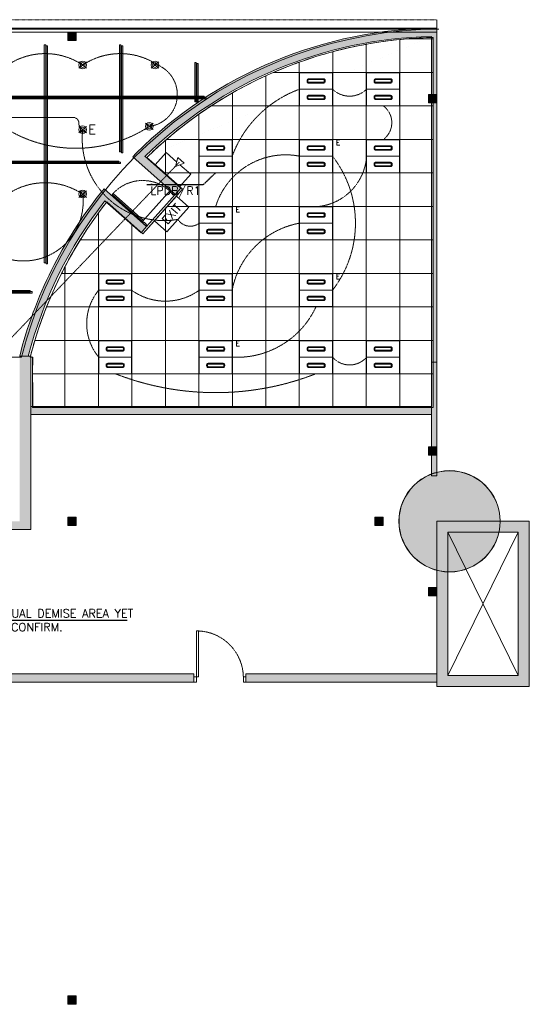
# Model space of a CAD drawing. Header units: millimetres. Extents: x -750 to 72845, y -24282 to 18874.
# Tile 50 of 154: x 13565 to 22845, y 381 to 18302. Entities that reach past the tile are written whole.
import ezdxf
from ezdxf.enums import TextEntityAlignment as Align

# ---------------------------------------------------------------- set-up
doc = ezdxf.new("R2010")
doc.units = ezdxf.units.MM
doc.header["$MEASUREMENT"] = 0
for name, pattern in [('DASHED', [19.05, 12.7, -6.35]), ('HIDDENX2', [0.75, 0.5, -0.25]), ('IRISH HOUSE_FF46_HYD AIRPORT_HVAC DUCTING LAYOUT 3$0$( Dashed )', [0.75, 0.5, -0.25]), ('IRISH HOUSE_FF46_HYD AIRPORT_HVAC DUCTING LAYOUT 3$0$DASHED', [19.05, 12.7, -6.35]), ('IRISH HOUSE_FF46_HYD AIRPORT_HVAC DUCTING LAYOUT 3$0$HIDDEN', [0.375, 0.25, -0.125])]:
    doc.linetypes.add(name, pattern=pattern)
doc.layers.get('0').update_dxf_attribs({"lineweight": 5})
for name, color, linetype in [('ACMV-MEPF_General Text', 7, 'Continuous'), ('IRISH HOUSE_FF46_HYD AIRPORT_HVAC DUCTING LAYOUT 3$0$00 Grey Dimension', 8, 'Continuous'), ('IRISH HOUSE_FF46_HYD AIRPORT_HVAC DUCTING LAYOUT 3$0$Flooring', 8, 'Continuous'), ('IRISH HOUSE_FF46_HYD AIRPORT_HVAC DUCTING LAYOUT 3$0$RCP LAYOUT', 8, 'Continuous')]:
    doc.layers.add(name, color=color, linetype=linetype)
for name, color, linetype, lineweight in [('E Celing Lighting', 5, 'DASHED', 5), ('IRISH HOUSE_FF46_HYD AIRPORT_HVAC DUCTING LAYOUT 3$0$00 Structural', 2, 'Continuous', 25), ('IRISH HOUSE_FF46_HYD AIRPORT_HVAC DUCTING LAYOUT 3$0$01 Doors', 14, 'Continuous', 25), ('IRISH HOUSE_FF46_HYD AIRPORT_HVAC DUCTING LAYOUT 3$0$02 Furniture', 14, 'Continuous', 25), ('IRISH HOUSE_FF46_HYD AIRPORT_HVAC DUCTING LAYOUT 3$0$03 Partition', 152, 'Continuous', 25), ('IRISH HOUSE_FF46_HYD AIRPORT_HVAC DUCTING LAYOUT 3$0$A-DOOR', 1, 'Continuous', 13), ('IRISH HOUSE_FF46_HYD AIRPORT_HVAC DUCTING LAYOUT 3$0$Ceiling', 14, 'Continuous', 9), ('IRISH HOUSE_FF46_HYD AIRPORT_HVAC DUCTING LAYOUT 3$0$Furniture', 14, 'Continuous', 9), ('IRISH HOUSE_FF46_HYD AIRPORT_HVAC DUCTING LAYOUT 3$0$Grey', 8, 'Continuous', 9), ('IRISH HOUSE_FF46_HYD AIRPORT_HVAC DUCTING LAYOUT 3$0$LEVEL-F-OVERALL LAYOUT$0$A-FLOR-HRAL', 251, 'Continuous', 13), ('IRISH HOUSE_FF46_HYD AIRPORT_HVAC DUCTING LAYOUT 3$0$WALL', 7, 'Continuous', 40), ('M-MEP-ELLG-CABLE', 146, 'HIDDENX2', 20), ('M-MEP-ELLG-LIGHT', 5, 'Continuous', 20), ('M-MEP-ELPR-EQUIP', 6, 'Continuous', 20), ('M-MEP-ELSL-DEVICES', 5, 'Continuous', 20), ('M-MEP-GEN', 7, 'Continuous', 5), ('MEP_Lighting (Walls)', 160, 'Continuous', 15)]:
    doc.layers.add(name, color=color, linetype=linetype, lineweight=lineweight)
doc.styles.add('Oswald Light', font='txt')
doc.styles.add('Romans', font='romans.shx', dxfattribs={"width": 0.8})
doc.styles.get("Standard").update_dxf_attribs({"font": 'romans.shx'})
doc.dimstyles.new('100_Romans_Dot', dxfattribs={"dimtxt": 100, "dimasz": 100, "dimexe": 50, "dimexo": 50, "dimgap": 50, "dimtad": 1, "dimdec": 0, "dimzin": 0, "dimdsep": 46, "dimtxsty": 'Romans', "dimblk": 'DOT', "dimcen": 0.09, "dimclrd": 256, "dimclre": 256, "dimadec": 0, "dimazin": 0, "dimtfac": 1, "dimtdec": 0, "dimtofl": 0, "dimtmove": 0, "dimatfit": 3, "dimldrblk": 'DOT', "dimfxl": 0, "dimtolj": 1, "dimtzin": 0, "dimarcsym": 0})
doc.dimstyles.new('MDS-50', dxfattribs={"dimtxt": 100, "dimasz": 100, "dimexe": 50, "dimexo": 50, "dimgap": 25, "dimtad": 1, "dimdec": 0, "dimtxsty": 'Oswald Light', "dimcen": 0, "dimdle": 1.5875, "dimazin": 0, "dimtfac": 1, "dimtdec": 0, "dimtix": 1, "dimtmove": 0, "dimatfit": 0, "dimfxl": 0, "dimfrac": 2, "dimtolj": 1, "dimarcsym": 0})

# ---------------------------------------------------------------- blocks, each defined once
blk = doc.blocks.new('IRISH HOUSE_FF46_HYD AIRPORT_HVAC DUCTING LAYOUT 3$0$IRISH HOUSE-RCP LAYOUT')
at = {"lineweight": 0, "ltscale": 0.25}
h = blk.add_hatch(color=8, dxfattribs=at)
h.dxf.hatch_style = 1
edge = h.paths.add_edge_path()
edge.add_line((14811, 5878), (14697, 5980))
edge.add_arc((20815, 1083), 7837, 141.33, 165.7935)
edge.add_line((13218, 3006), (13375, 3006))
edge.add_arc((20787, 1096), 7654, 141.3289, 165.5452, ccw=False)
edge = h.paths.add_edge_path()
edge.add_line((15341, 6701), (15456, 6599))
edge.add_arc((20875, 1116), 7710, 91.1928, 134.6652, ccw=False)
edge.add_line((20715, 8824), (20715, 8976))
edge.add_arc((20868, 1131), 7847, 91.1209, 134.777)
h = blk.add_hatch(color=8, dxfattribs=at)
h.dxf.hatch_style = 1
h.paths.add_polyline_path([(20715, 2977), (20715, 2897), (20817, 2897), (20817, 8978), (20715, 8978), (20715, 3050)])
h = blk.add_hatch(color=8, dxfattribs=at)
h.dxf.hatch_style = 1
h.paths.add_polyline_path([(15381, 6746), (15277, 6635), (16049, 5951), (16150, 6065)])
edge = h.paths.add_edge_path()
edge.add_line((14697, 5980), (14754, 6052))
edge.add_line((14754, 6052), (15530, 5365))
edge.add_line((15530, 5365), (15469, 5296))
edge.add_line((15469, 5296), (14697, 5980))
h = blk.add_hatch(color=8, dxfattribs=at)
h.dxf.hatch_style = 1
h.paths.add_polyline_path([(14754, 6052), (14659, 5933), (15429, 5251), (15530, 5365)])
h = blk.add_hatch(color=8, dxfattribs=at)
h.dxf.hatch_style = 1
h.paths.add_polyline_path([(15443, 5442), (15456, 5457), (15477, 5439), (15483, 5445), (15528, 5405), (15522, 5399), (15543, 5380), (15530, 5365)])
h.paths.add_polyline_path([(15962, 6028), (15948, 6013), (15969, 5994), (15963, 5988), (16009, 5947), (16014, 5954), (16035, 5935), (16049, 5951)])
h.paths.add_polyline_path([(14903, 5947), (15456, 5457), (15473, 5477), (14921, 5967)])
h = blk.add_hatch(color=8, dxfattribs=at)
h.dxf.hatch_style = 1
h.paths.add_polyline_path([(13218, 0), (13217, 3006), (13421, 3006), (13421, -152), (12659, -152), (12659, 0)])
h = blk.add_hatch(color=8, dxfattribs=at)
h.dxf.hatch_style = 1
h.paths.add_polyline_path([(20715, 2897), (20817, 2897), (20817, 830), (20715, 830)])
h = blk.add_hatch(color=8, dxfattribs=at)
h.dxf.hatch_style = 1
h.paths.add_polyline_path([(13421, 2091), (13421, 1941), (20715, 1941), (20715, 2091)])
h = blk.add_hatch(color=8, dxfattribs=at)
h.dxf.hatch_style = 1
h.paths.add_polyline_path([(21046, 920, 1), (21046, -920, 1)])
h = blk.add_hatch(color=8, dxfattribs=at)
h.dxf.hatch_style = 1
h.paths.add_polyline_path([(20125, 0, 1), (21966, 0, 1)])
h = blk.add_hatch(color=8, dxfattribs=at)
h.dxf.hatch_style = 1
h.paths.add_polyline_path([(21046, 920, 1), (21046, -920, 1)])
h = blk.add_hatch(color=8, dxfattribs=at)
h.dxf.hatch_style = 1
h.paths.add_polyline_path([(20817, 0), (20817, -3006), (22498, -3006), (22498, 0)])
h.paths.add_polyline_path([(21017, -200), (21017, -2806), (22298, -2806), (22298, -200)], flags=16)
h = blk.add_hatch(color=8, dxfattribs=at)
h.dxf.hatch_style = 1
h.paths.add_polyline_path([(20817, 0), (20817, -3006), (22498, -3006), (22498, 0)])
h.paths.add_polyline_path([(21017, -200), (21017, -2806), (22298, -2806), (22298, -200)], flags=16)
h = blk.add_hatch(color=8, dxfattribs=at)
h.dxf.hatch_style = 1
h.paths.add_polyline_path([(20817, 0), (20817, -3006), (22498, -3006), (22498, 0)])
h.paths.add_polyline_path([(21017, -200), (21017, -2806), (22298, -2806), (22298, -200)], flags=16)
h = blk.add_hatch(color=8, dxfattribs=at)
h.dxf.hatch_style = 1
h.paths.add_polyline_path([(11593, -2776), (11593, -2926), (16388, -2926), (16388, -2776)])
h = blk.add_hatch(color=8, dxfattribs=at)
h.dxf.hatch_style = 1
h.paths.add_polyline_path([(20817, -2926), (20817, -2776), (17338, -2776), (17338, -2926)])
at = {"layer": 'IRISH HOUSE_FF46_HYD AIRPORT_HVAC DUCTING LAYOUT 3$0$00 Grey Dimension', "lineweight": 0, "ltscale": 0.25}
h = blk.add_hatch(color=8, dxfattribs=at)
h.dxf.hatch_style = 1
h.paths.add_polyline_path([(20822, 8976), (20817, 8976), (20817, 8707), (20822, 8707)])
at = {"layer": 'IRISH HOUSE_FF46_HYD AIRPORT_HVAC DUCTING LAYOUT 3$0$00 Structural', "lineweight": 0, "ltscale": 0.25}
h = blk.add_hatch(color=8, dxfattribs=at)
h.dxf.hatch_style = 1
h.paths.add_polyline_path([(14248, 8902), (14248, 8749), (14096, 8749), (14096, 8902)])
h = blk.add_hatch(color=8, dxfattribs=at)
h.dxf.hatch_style = 1
h.paths.add_polyline_path([(20817, 7766), (20817, 7614), (20664, 7614), (20664, 7766)])
h = blk.add_hatch(color=8, dxfattribs=at)
h.dxf.hatch_style = 1
h.paths.add_polyline_path([(20817, 1358), (20817, 1205), (20664, 1205), (20664, 1358)])
h = blk.add_hatch(color=8, dxfattribs=at)
h.dxf.hatch_style = 1
h.paths.add_polyline_path([(14248, 76), (14248, -76), (14096, -76), (14096, 76)])
h = blk.add_hatch(color=8, dxfattribs=at)
h.dxf.hatch_style = 1
h.paths.add_polyline_path([(19685, -76), (19837, -76), (19837, 76), (19685, 76)])
h = blk.add_hatch(color=8, dxfattribs=at)
h.dxf.hatch_style = 1
h.paths.add_polyline_path([(20817, -1358), (20817, -1205), (20664, -1205), (20664, -1358)])
h = blk.add_hatch(color=8, dxfattribs=at)
h.dxf.hatch_style = 1
h.paths.add_polyline_path([(14248, -8638), (14248, -8791), (14096, -8791), (14096, -8638)])
at = {"layer": 'IRISH HOUSE_FF46_HYD AIRPORT_HVAC DUCTING LAYOUT 3$0$Ceiling', "lineweight": 0, "ltscale": 0.25}
h = blk.add_hatch(color=8, dxfattribs=at)
h.dxf.hatch_style = 1
h.paths.add_polyline_path([(13666, 8673), (13692, 8673), (13692, 4707), (13666, 4707)])
h = blk.add_hatch(color=8, dxfattribs=at)
h.dxf.hatch_style = 1
h.paths.add_polyline_path([(13700, 8655), (13725, 8655), (13725, 4688), (13700, 4688)])
h = blk.add_hatch(color=8, dxfattribs=at)
h.dxf.hatch_style = 1
h.paths.add_polyline_path([(15037, 8673), (15062, 8673), (15062, 6726), (15037, 6726)])
h = blk.add_hatch(color=8, dxfattribs=at)
h.dxf.hatch_style = 1
h.paths.add_polyline_path([(15071, 8655), (15096, 8655), (15096, 6708), (15071, 6708)])
h = blk.add_hatch(color=8, dxfattribs=at)
h.dxf.hatch_style = 1
h.paths.add_polyline_path([(16407, 8350), (16433, 8350), (16433, 7735), (16407, 7735)])
h = blk.add_hatch(color=8, dxfattribs=at)
h.dxf.hatch_style = 1
h.paths.add_polyline_path([(16441, 8332), (16467, 8332), (16467, 7717), (16441, 7717)])
h = blk.add_hatch(color=8, dxfattribs=at)
h.dxf.hatch_style = 1
h.paths.add_polyline_path([(16578, 7735), (16578, 7710), (7614, 7710), (7614, 7735)])
h = blk.add_hatch(color=8, dxfattribs=at)
h.dxf.hatch_style = 1
h.paths.add_polyline_path([(16612, 7717), (16612, 7692), (7648, 7692), (7648, 7717)])
h = blk.add_hatch(color=8, dxfattribs=at)
h.dxf.hatch_style = 1
h.paths.add_polyline_path([(16407, 7635), (16433, 7635), (16433, 7710), (16407, 7710)])
h = blk.add_hatch(color=8, dxfattribs=at)
h.dxf.hatch_style = 1
h.paths.add_polyline_path([(16441, 7617), (16467, 7617), (16467, 7692), (16441, 7692)])
h = blk.add_hatch(color=8, dxfattribs=at)
h.dxf.hatch_style = 1
h.paths.add_polyline_path([(15021, 6556), (15021, 6531), (9023, 6531), (9023, 6556)])
h = blk.add_hatch(color=8, dxfattribs=at)
h.dxf.hatch_style = 1
h.paths.add_polyline_path([(15055, 6538), (15055, 6513), (9057, 6513), (9057, 6538)])
h = blk.add_hatch(color=8, dxfattribs=at)
h.dxf.hatch_style = 1
h.paths.add_polyline_path([(13410, 4198), (13410, 4173), (7566, 4173), (7566, 4198)])
h = blk.add_hatch(color=8, dxfattribs=at)
h.dxf.hatch_style = 1
h.paths.add_polyline_path([(13444, 4180), (13444, 4155), (7600, 4155), (7600, 4180)])
at = {"color": 8, "lineweight": 0, "ltscale": 0.25}
for p, q in [((22298, -200), (21017, -2806)), ((21017, -200), (22298, -2806)), ((22298, -200), (21017, -2806)), ((21017, -200), (22298, -2806)), ((22298, -200), (21017, -2806)), ((21017, -200), (22298, -2806))]:
    blk.add_line(p, q, dxfattribs=at)
blk.add_arc((20909, 1098), 7710, 123.0511, 124.9553, dxfattribs=at)
at = {"layer": 'IRISH HOUSE_FF46_HYD AIRPORT_HVAC DUCTING LAYOUT 3$0$00 Structural', "color": 8, "lineweight": 0, "ltscale": 0.25}
for p, q in [((20817, 8978), (20715, 8978)), ((20715, 8978), (20715, 8976)), ((20817, 2897), (20817, 8978)), ((14248, 8902), (14096, 8902)), ((14096, 8902), (14096, 8749)), ((14248, 8749), (14248, 8902)), ((20715, 8824), (20715, 2897)), ((14096, 8749), (14248, 8749)), ((20817, 7766), (20664, 7766)), ((20664, 7766), (20664, 7614)), ((20817, 7614), (20817, 7766)), ((20664, 7614), (20817, 7614)), ((15341, 6701), (15277, 6635)), ((15277, 6635), (16049, 5951)), ((16150, 6065), (15496, 6644)), ((14697, 5980), (14754, 6052)), ((14754, 6052), (15530, 5365)), ((16049, 5951), (16150, 6065)), ((15429, 5251), (14771, 5833)), ((15530, 5365), (15429, 5251)), ((13217, 3006), (13421, 3006)), ((13218, 3006), (13420, 3006)), ((13421, 3006), (13421, -152)), ((20715, 2897), (20817, 2897)), ((20715, 830), (20715, 2897)), ((20817, 2897), (20817, 830)), ((13421, 2091), (20715, 2091)), ((13421, 1941), (13421, 2091)), ((20715, 2091), (20715, 1941)), ((20715, 1941), (13421, 1941)), ((20817, 1358), (20664, 1358)), ((20664, 1358), (20664, 1205)), ((20817, 1205), (20817, 1358)), ((20664, 1205), (20817, 1205)), ((20817, 830), (20715, 830)), ((14248, 76), (14096, 76)), ((14096, 76), (14096, -76)), ((14248, -76), (14248, 76)), ((19685, -76), (19685, 76)), ((19685, 76), (19837, 76)), ((19837, 76), (19837, -76)), ((20817, -3006), (20817, 0)), ((20817, 0), (22498, 0)), ((20817, -3006), (20817, 0)), ((20817, 0), (22498, 0)), ((20817, -3006), (20817, 0)), ((20817, 0), (22498, 0)), ((22498, 0), (22498, -3006)), ((22498, 0), (22498, -3006)), ((22498, 0), (22498, -3006)), ((13421, -152), (12659, -152)), ((14096, -76), (14248, -76)), ((19837, -76), (19685, -76)), ((21017, -2806), (21017, -200)), ((21017, -200), (22298, -200)), ((21017, -2806), (21017, -200)), ((21017, -200), (22298, -200)), ((21017, -2806), (21017, -200)), ((21017, -200), (22298, -200)), ((22298, -200), (22298, -2806)), ((22298, -200), (22298, -2806)), ((22298, -200), (22298, -2806)), ((20664, -1358), (20664, -1205)), ((20664, -1205), (20817, -1205)), ((20817, -1205), (20817, -1358)), ((20817, -1358), (20664, -1358)), ((20817, -2926), (20817, -2774)), ((22298, -2806), (21017, -2806)), ((22298, -2806), (21017, -2806)), ((22298, -2806), (21017, -2806)), ((11440, -2926), (16388, -2926)), ((17338, -2926), (20817, -2926)), ((22498, -3006), (20817, -3006)), ((22498, -3006), (20817, -3006)), ((22498, -3006), (20817, -3006)), ((14248, -8638), (14096, -8638)), ((14096, -8638), (14096, -8791)), ((14248, -8791), (14248, -8638)), ((14096, -8791), (14248, -8791))]:
    blk.add_line(p, q, dxfattribs=at)
blk.add_circle((21046, 0), 920, dxfattribs=at)
blk.add_circle((21046, 0), 920, dxfattribs=at)
blk.add_circle((21046, 0), 920, dxfattribs=at)
for centre, radius, start, end in [((20870, 1128), 7850, 90.3868, 134.7725), ((20875, 1116), 7710, 91.1928, 134.2168), ((20890, 1065), 7761, 90.5251, 90.5389), ((20815, 1083), 7837, 141.33, 165.7935), ((20860, 1068), 7732, 141.9568, 165.4837)]:
    blk.add_arc(centre, radius, start, end, dxfattribs=at)
at = {"layer": 'IRISH HOUSE_FF46_HYD AIRPORT_HVAC DUCTING LAYOUT 3$0$01 Doors', "color": 8, "lineweight": 0}
for p, q in [((14921, 5967), (14903, 5947)), ((14903, 5947), (15456, 5457)), ((15473, 5477), (14921, 5967)), ((15962, 6028), (15443, 5442)), ((15530, 5365), (16049, 5951)), ((15962, 6028), (15948, 6013)), ((15948, 6013), (15969, 5994)), ((16049, 5951), (15962, 6028)), ((16049, 5951), (15962, 6028)), ((15969, 5994), (15963, 5988)), ((15963, 5988), (16009, 5947)), ((16009, 5947), (16014, 5954)), ((16014, 5954), (16035, 5935)), ((16035, 5935), (16049, 5951)), ((15443, 5442), (15456, 5457)), ((15443, 5442), (15530, 5365)), ((15530, 5365), (15443, 5442)), ((15456, 5457), (15473, 5477)), ((15456, 5457), (15477, 5439)), ((15477, 5439), (15483, 5445)), ((15483, 5445), (15528, 5405)), ((15528, 5405), (15522, 5399)), ((15522, 5399), (15543, 5380)), ((15543, 5380), (15530, 5365))]:
    blk.add_line(p, q, dxfattribs=at)
at = {"layer": 'IRISH HOUSE_FF46_HYD AIRPORT_HVAC DUCTING LAYOUT 3$0$01 Doors', "color": 8, "linetype": 'IRISH HOUSE_FF46_HYD AIRPORT_HVAC DUCTING LAYOUT 3$0$DASHED', "lineweight": 0, "ltscale": 0.1}
blk.add_arc((15457, 5475), 728, 47.6095, 137.5202, dxfattribs=at)
at = {"layer": 'IRISH HOUSE_FF46_HYD AIRPORT_HVAC DUCTING LAYOUT 3$0$02 Furniture', "color": 8, "lineweight": 0}
blk.add_circle((21046, 0), 922, dxfattribs=at)
at = {"layer": 'IRISH HOUSE_FF46_HYD AIRPORT_HVAC DUCTING LAYOUT 3$0$03 Partition', "color": 8, "lineweight": 0, "ltscale": 0.25}
for p, q in [((6589, 8978), (20817, 8978)), ((8197, 8978), (20817, 8978)), ((20817, 8978), (20817, 8902)), ((20817, 8902), (6589, 8902))]:
    blk.add_line(p, q, dxfattribs=at)
at = {"layer": 'IRISH HOUSE_FF46_HYD AIRPORT_HVAC DUCTING LAYOUT 3$0$A-DOOR', "color": 8, "lineweight": 0}
for p, q in [((16435, -1996), (16435, -2926)), ((16472, -1996), (16435, -1996)), ((16472, -2833), (16472, -1996)), ((16388, -2926), (16388, -2833)), ((16388, -2833), (16472, -2833)), ((17291, -2833), (17338, -2833)), ((17291, -2926), (17291, -2833)), ((17338, -2833), (17338, -2926)), ((16435, -2926), (16388, -2926)), ((17338, -2926), (17291, -2926))]:
    blk.add_line(p, q, dxfattribs=at)
at = {"layer": 'IRISH HOUSE_FF46_HYD AIRPORT_HVAC DUCTING LAYOUT 3$0$A-DOOR', "color": 8, "linetype": 'IRISH HOUSE_FF46_HYD AIRPORT_HVAC DUCTING LAYOUT 3$0$HIDDEN', "lineweight": 0, "ltscale": 5}
blk.add_arc((16437, -2849), 854, 1.078, 87.6821, dxfattribs=at)
at = {"layer": 'IRISH HOUSE_FF46_HYD AIRPORT_HVAC DUCTING LAYOUT 3$0$Ceiling', "color": 8, "lineweight": 0, "ltscale": 0.25}
for p, q in [((20749, 8806), (20749, 8779)), ((20749, 2073), (20749, 8806)), ((13666, 8673), (13692, 8673)), ((13666, 4707), (13666, 8673)), ((13692, 8673), (13692, 4707)), ((13700, 8655), (13725, 8655)), ((13700, 4688), (13700, 8655)), ((13725, 8655), (13725, 4688)), ((15037, 8673), (15062, 8673)), ((15037, 6726), (15037, 8673)), ((15062, 8673), (15062, 6726)), ((15071, 8655), (15096, 8655)), ((15071, 6708), (15071, 8655)), ((15096, 8655), (15096, 6708)), ((19530, 8683), (19530, 8169)), ((19530, 8169), (19530, 8683)), ((20139, 8769), (20139, 8169)), ((20139, 8169), (20139, 8769)), ((20249, 8779), (20749, 8779)), ((20749, 8779), (20249, 8779)), ((20749, 8779), (20749, 8169)), ((18920, 8169), (18919, 8546)), ((18920, 8546), (18920, 8169)), ((16407, 8350), (16433, 8350)), ((16407, 7735), (16407, 8350)), ((16433, 8350), (16433, 7735)), ((16441, 8332), (16467, 8332)), ((16441, 7717), (16441, 8332)), ((16467, 8332), (16467, 7717)), ((18310, 8356), (18310, 8169)), ((18310, 8169), (18310, 8356)), ((17701, 8108), (17701, 7560)), ((17701, 7560), (17701, 8108)), ((17839, 8169), (18310, 8170)), ((18310, 8169), (17839, 8169)), ((18310, 8170), (18310, 7560)), ((18920, 8169), (18310, 8169)), ((18310, 8169), (18920, 8169)), ((18310, 7560), (18310, 8169)), ((19530, 8169), (18920, 8169)), ((18920, 8169), (19530, 8169)), ((18920, 7560), (18920, 8169)), ((18920, 8169), (18920, 7560)), ((20139, 8169), (19530, 8169)), ((19530, 8169), (20139, 8169)), ((19530, 7560), (19530, 8169)), ((19530, 8169), (19530, 7560)), ((20749, 8169), (20139, 8169)), ((20139, 8169), (20749, 8169)), ((20139, 7560), (20139, 8169)), ((20139, 8169), (20139, 7560)), ((20749, 8169), (20749, 7560)), ((7614, 7735), (16578, 7735)), ((16578, 7710), (7614, 7710)), ((7648, 7717), (16612, 7717)), ((16433, 7735), (16407, 7735)), ((16433, 7710), (16407, 7710)), ((16407, 7710), (16407, 7635)), ((16433, 7635), (16433, 7710)), ((16467, 7717), (16441, 7717)), ((16578, 7735), (16578, 7710)), ((16612, 7717), (16612, 7692)), ((17091, 7795), (17091, 7560)), ((17091, 7560), (17091, 7795)), ((16612, 7692), (7648, 7692)), ((16407, 7635), (16433, 7635)), ((16467, 7692), (16441, 7692)), ((16441, 7692), (16441, 7617)), ((16441, 7617), (16467, 7617)), ((16467, 7617), (16467, 7692)), ((16703, 7559), (17091, 7560)), ((17091, 7560), (16705, 7560)), ((17091, 7560), (17091, 6950)), ((17701, 7560), (17091, 7560)), ((17091, 7560), (17701, 7560)), ((17091, 6950), (17091, 7560)), ((18310, 7560), (17701, 7560)), ((17701, 7560), (18310, 7560)), ((17701, 6950), (17701, 7560)), ((17701, 7560), (17701, 6950)), ((18310, 7560), (18920, 7560)), ((18310, 6950), (18310, 7560)), ((18920, 7560), (18310, 7560)), ((18310, 7560), (18310, 6950)), ((18920, 7560), (19530, 7560)), ((18920, 6950), (18920, 7560)), ((19530, 7560), (18920, 7560)), ((18920, 7560), (18920, 6950)), ((19530, 7560), (20139, 7560)), ((19530, 6950), (19530, 7560)), ((20139, 7560), (19530, 7560)), ((19530, 7560), (19530, 6950)), ((20139, 7560), (20749, 7560)), ((20139, 6950), (20139, 7560)), ((20749, 7560), (20139, 7560)), ((20139, 7560), (20139, 6950)), ((20749, 7560), (20749, 6950)), ((16482, 7409), (16482, 6950)), ((16482, 6950), (16482, 7409)), ((15872, 6934), (15872, 6341)), ((15872, 6341), (15872, 6934)), ((16482, 6950), (15891, 6950)), ((15891, 6950), (16482, 6950)), ((16482, 6950), (16482, 6341)), ((17091, 6950), (16482, 6950)), ((16482, 6950), (17091, 6950)), ((16482, 6341), (16482, 6950)), ((17091, 6950), (17701, 6950)), ((17091, 6341), (17091, 6950)), ((17701, 6950), (17091, 6950)), ((17091, 6950), (17091, 6341)), ((17701, 6950), (18310, 6950)), ((17701, 6341), (17701, 6950)), ((18310, 6950), (17701, 6950)), ((17701, 6950), (17701, 6341)), ((18310, 6950), (18920, 6950)), ((18310, 6341), (18310, 6950)), ((18920, 6950), (18310, 6950)), ((18310, 6950), (18310, 6341)), ((18920, 6950), (19530, 6950)), ((18920, 6341), (18920, 6950)), ((19530, 6950), (18920, 6950)), ((18920, 6950), (18920, 6341)), ((19530, 6950), (20139, 6950)), ((19530, 6341), (19530, 6950)), ((20139, 6950), (19530, 6950)), ((19530, 6950), (19530, 6341)), ((20139, 6950), (20749, 6950)), ((20139, 6341), (20139, 6950)), ((20749, 6950), (20139, 6950)), ((20139, 6950), (20139, 6341)), ((20749, 6950), (20749, 6341)), ((15062, 6726), (15037, 6726)), ((15096, 6708), (15071, 6708)), ((9023, 6556), (15021, 6556)), ((15021, 6531), (9023, 6531)), ((9057, 6538), (15055, 6538)), ((15055, 6513), (9057, 6513)), ((15021, 6556), (15021, 6531)), ((15055, 6538), (15055, 6513)), ((15852, 6341), (15533, 6623)), ((15533, 6623), (16184, 6047)), ((15872, 6341), (15852, 6341)), ((15872, 6341), (15872, 6323)), ((16482, 6341), (15872, 6341)), ((16482, 6341), (15872, 6341)), ((15872, 6323), (16184, 6047)), ((16482, 5731), (16482, 6341)), ((16482, 6341), (17091, 6341)), ((16482, 5731), (16482, 6341)), ((17091, 6341), (16482, 6341)), ((17091, 6341), (17701, 6341)), ((17091, 5731), (17091, 6341)), ((17701, 6341), (17091, 6341)), ((17091, 6341), (17091, 5731)), ((17701, 6341), (18310, 6341)), ((17701, 5731), (17701, 6341)), ((18310, 6341), (17701, 6341)), ((17701, 6341), (17701, 5731)), ((18310, 6341), (18920, 6341)), ((18310, 5731), (18310, 6341)), ((18920, 6341), (18310, 6341)), ((18310, 6341), (18310, 5731)), ((18920, 6341), (19530, 6341)), ((18920, 5731), (18920, 6341)), ((19530, 6341), (18920, 6341)), ((18920, 6341), (18920, 5731)), ((19530, 6341), (20139, 6341)), ((19530, 5731), (19530, 6341)), ((20139, 6341), (19530, 6341)), ((19530, 6341), (19530, 5731)), ((20139, 6341), (20749, 6341)), ((20139, 5731), (20139, 6341)), ((20749, 6341), (20139, 6341)), ((20139, 6341), (20139, 5731)), ((20749, 6341), (20749, 5731)), ((16184, 6047), (15463, 5232)), ((16184, 6047), (15904, 5731)), ((14805, 5815), (15262, 5410)), ((15463, 5232), (14805, 5815)), ((14653, 5614), (14653, 5121)), ((14653, 5121), (14653, 5614)), ((15463, 5232), (15872, 5695)), ((15872, 5695), (15904, 5731)), ((15872, 5695), (15872, 5121)), ((15872, 5121), (15872, 5695)), ((15904, 5731), (16482, 5731)), ((15904, 5731), (16482, 5731)), ((16482, 5731), (16482, 5121)), ((16482, 5731), (17091, 5731)), ((16482, 5121), (16482, 5731)), ((17091, 5731), (16482, 5731)), ((17091, 5731), (17701, 5731)), ((17091, 5121), (17091, 5731)), ((17701, 5731), (17091, 5731)), ((17091, 5731), (17091, 5121)), ((17701, 5731), (18310, 5731)), ((17701, 5121), (17701, 5731)), ((18310, 5731), (17701, 5731)), ((17701, 5731), (17701, 5121)), ((18310, 5731), (18920, 5731)), ((18310, 5121), (18310, 5731)), ((18920, 5731), (18310, 5731)), ((18310, 5731), (18310, 5121)), ((18920, 5731), (19530, 5731)), ((18920, 5121), (18920, 5731)), ((19530, 5731), (18920, 5731)), ((18920, 5731), (18920, 5121)), ((19530, 5731), (20139, 5731)), ((19530, 5121), (19530, 5731)), ((20139, 5731), (19530, 5731)), ((19530, 5731), (19530, 5121)), ((20139, 5731), (20749, 5731)), ((20139, 5121), (20139, 5731)), ((20749, 5731), (20139, 5731)), ((20139, 5731), (20139, 5121)), ((20749, 5731), (20749, 5121)), ((15262, 5410), (15262, 5121)), ((15262, 5410), (15463, 5232)), ((15262, 5121), (15262, 5410)), ((14321, 5121), (14653, 5121)), ((14653, 5121), (14321, 5121)), ((14653, 5121), (14653, 4512)), ((15262, 5121), (14653, 5121)), ((14653, 5121), (15262, 5121)), ((14653, 4512), (14653, 5121)), ((15872, 5121), (15262, 5121)), ((15262, 5121), (15872, 5121)), ((15262, 4512), (15262, 5121)), ((15262, 5121), (15262, 4512)), ((16482, 5121), (15872, 5121)), ((15872, 5121), (16482, 5121)), ((15872, 4512), (15872, 5121)), ((15872, 5121), (15872, 4512)), ((16482, 5121), (17091, 5121)), ((16482, 4512), (16482, 5121)), ((16482, 5121), (16482, 4512)), ((17091, 5121), (16482, 5121)), ((17091, 5121), (17701, 5121)), ((17091, 4512), (17091, 5121)), ((17701, 5121), (17091, 5121)), ((17091, 5121), (17091, 4512)), ((17701, 5121), (18310, 5121)), ((17701, 4512), (17701, 5121)), ((18310, 5121), (17701, 5121)), ((17701, 5121), (17701, 4512)), ((18310, 5121), (18920, 5121)), ((18310, 4512), (18310, 5121)), ((18920, 5121), (18310, 5121)), ((18310, 5121), (18310, 4512)), ((18920, 5121), (19530, 5121)), ((18920, 4512), (18920, 5121)), ((19530, 5121), (18920, 5121)), ((18920, 5121), (18920, 4512)), ((19530, 5121), (20139, 5121)), ((19530, 4512), (19530, 5121)), ((20139, 5121), (19530, 5121)), ((19530, 5121), (19530, 4512)), ((20139, 5121), (20749, 5121)), ((20139, 4512), (20139, 5121)), ((20749, 5121), (20139, 5121)), ((20139, 5121), (20139, 4512)), ((20749, 5121), (20749, 4512)), ((13692, 4707), (13666, 4707)), ((13725, 4688), (13700, 4688)), ((13981, 4512), (14043, 4512)), ((14044, 4511), (13981, 4512)), ((14043, 4512), (14043, 4634)), ((14043, 4512), (14043, 3902)), ((14653, 4512), (14043, 4512)), ((14043, 4512), (14653, 4512)), ((14043, 3902), (14043, 4512)), ((14044, 4636), (14044, 4511)), ((14653, 4512), (15262, 4512)), ((14653, 3902), (14653, 4512)), ((15262, 4512), (14653, 4512)), ((14653, 4512), (14653, 3902)), ((15262, 4512), (15872, 4512)), ((15262, 3902), (15262, 4512)), ((15872, 4512), (15262, 4512)), ((15262, 4512), (15262, 3902)), ((15872, 4512), (16482, 4512)), ((15872, 3902), (15872, 4512)), ((16482, 4512), (15872, 4512)), ((15872, 4512), (15872, 3902)), ((16482, 4512), (17091, 4512)), ((16482, 3902), (16482, 4512)), ((17091, 4512), (16482, 4512)), ((16482, 4512), (16482, 3902)), ((17091, 4512), (17701, 4512)), ((17091, 3902), (17091, 4512)), ((17701, 4512), (17091, 4512)), ((17091, 4512), (17091, 3902)), ((17701, 4512), (18310, 4512)), ((17701, 3902), (17701, 4512)), ((18310, 4512), (17701, 4512)), ((17701, 4512), (17701, 3902)), ((18310, 4512), (18920, 4512)), ((18310, 3902), (18310, 4512)), ((18920, 4512), (18310, 4512)), ((18310, 4512), (18310, 3902)), ((18920, 4512), (19530, 4512)), ((18920, 3902), (18920, 4512)), ((19530, 4512), (18920, 4512)), ((18920, 4512), (18920, 3902)), ((19530, 4512), (20139, 4512)), ((19530, 3902), (19530, 4512)), ((20139, 4512), (19530, 4512)), ((19530, 4512), (19530, 3902)), ((20139, 4512), (20749, 4512)), ((20139, 3902), (20139, 4512)), ((20749, 4512), (20139, 4512)), ((20139, 4512), (20139, 3902)), ((20749, 4512), (20749, 3902)), ((7566, 4198), (13410, 4198)), ((13410, 4173), (7566, 4173)), ((7600, 4180), (13444, 4180)), ((13444, 4155), (7600, 4155)), ((13410, 4198), (13410, 4173)), ((13444, 4180), (13444, 4155)), ((13708, 3902), (14043, 3902)), ((14043, 3902), (13708, 3902)), ((14043, 3902), (14043, 3293)), ((14043, 3902), (14653, 3902)), ((14043, 3293), (14043, 3902)), ((14653, 3902), (14043, 3902)), ((14653, 3902), (15262, 3902)), ((14653, 3293), (14653, 3902)), ((15262, 3902), (14653, 3902)), ((14653, 3902), (14653, 3293)), ((15262, 3902), (15872, 3902)), ((15262, 3293), (15262, 3902)), ((15872, 3902), (15262, 3902)), ((15262, 3902), (15262, 3293)), ((15872, 3902), (16482, 3902)), ((15872, 3293), (15872, 3902)), ((16482, 3902), (15872, 3902)), ((15872, 3902), (15872, 3293)), ((16482, 3902), (17091, 3902)), ((16482, 3293), (16482, 3902)), ((17091, 3902), (16482, 3902)), ((16482, 3902), (16482, 3293)), ((17091, 3902), (17701, 3902)), ((17091, 3293), (17091, 3902)), ((17701, 3902), (17091, 3902)), ((17091, 3902), (17091, 3293)), ((17701, 3902), (18310, 3902)), ((17701, 3293), (17701, 3902)), ((18310, 3902), (17701, 3902)), ((17701, 3902), (17701, 3293)), ((18310, 3902), (18920, 3902)), ((18310, 3293), (18310, 3902)), ((18920, 3902), (18310, 3902)), ((18310, 3902), (18310, 3293)), ((18920, 3902), (19530, 3902)), ((18920, 3293), (18920, 3902)), ((19530, 3902), (18920, 3902)), ((18920, 3902), (18920, 3293)), ((19530, 3902), (20139, 3902)), ((19530, 3293), (19530, 3902)), ((20139, 3902), (19530, 3902)), ((19530, 3902), (19530, 3293)), ((20139, 3902), (20749, 3902)), ((20139, 3293), (20139, 3902)), ((20749, 3902), (20139, 3902)), ((20139, 3902), (20139, 3293)), ((20749, 3902), (20749, 3293)), ((13495, 3293), (14043, 3293)), ((14043, 3293), (13495, 3293)), ((14043, 3293), (14043, 2683)), ((14043, 3293), (14653, 3293)), ((14043, 2683), (14043, 3293)), ((14653, 3293), (14043, 3293)), ((14653, 3293), (15262, 3293)), ((14653, 2683), (14653, 3293)), ((15262, 3293), (14653, 3293)), ((14653, 3293), (14653, 2683)), ((15262, 3293), (15872, 3293)), ((15262, 2683), (15262, 3293)), ((15872, 3293), (15262, 3293)), ((15262, 3293), (15262, 2683)), ((15872, 3293), (16482, 3293)), ((15872, 2683), (15872, 3293)), ((16482, 3293), (15872, 3293)), ((15872, 3293), (15872, 2683)), ((16482, 3293), (17091, 3293)), ((16482, 2683), (16482, 3293)), ((17091, 3293), (16482, 3293)), ((16482, 3293), (16482, 2683)), ((17091, 3293), (17701, 3293)), ((17091, 2683), (17091, 3293)), ((17701, 3293), (17091, 3293)), ((17091, 3293), (17091, 2683)), ((17701, 3293), (18310, 3293)), ((17701, 2683), (17701, 3293)), ((18310, 3293), (17701, 3293)), ((17701, 3293), (17701, 2683)), ((18310, 3293), (18920, 3293)), ((18310, 2683), (18310, 3293)), ((18920, 3293), (18310, 3293)), ((18310, 3293), (18310, 2683)), ((18920, 3293), (19530, 3293)), ((18920, 2683), (18920, 3293)), ((19530, 3293), (18920, 3293)), ((18920, 3293), (18920, 2683)), ((19530, 3293), (20139, 3293)), ((19530, 2683), (19530, 3293)), ((20139, 3293), (19530, 3293)), ((19530, 3293), (19530, 2683)), ((20139, 3293), (20749, 3293)), ((20139, 2683), (20139, 3293)), ((20749, 3293), (20139, 3293)), ((20139, 3293), (20139, 2683)), ((20749, 3293), (20749, 2683)), ((13455, 2988), (13409, 2988)), ((13409, 2988), (13454, 2988)), ((13454, 2683), (13455, 2988)), ((13454, 2988), (13455, 2073)), ((14043, 2683), (13454, 2683)), ((13454, 2683), (14043, 2683)), ((13454, 2073), (13454, 2683)), ((14043, 2683), (14043, 2073)), ((14043, 2683), (14653, 2683)), ((14043, 2073), (14043, 2683)), ((14653, 2683), (14043, 2683)), ((14653, 2683), (15262, 2683)), ((14653, 2073), (14653, 2683)), ((15262, 2683), (14653, 2683)), ((14653, 2683), (14653, 2073)), ((15262, 2683), (15872, 2683)), ((15262, 2073), (15262, 2683)), ((15872, 2683), (15262, 2683)), ((15262, 2683), (15262, 2073)), ((15872, 2683), (16482, 2683)), ((15872, 2073), (15872, 2683)), ((16482, 2683), (15872, 2683)), ((15872, 2683), (15872, 2073)), ((16482, 2683), (17091, 2683)), ((16482, 2073), (16482, 2683)), ((17091, 2683), (16482, 2683)), ((16482, 2683), (16482, 2073)), ((17091, 2683), (17701, 2683)), ((17091, 2073), (17091, 2683)), ((17701, 2683), (17091, 2683)), ((17091, 2683), (17091, 2073)), ((17701, 2683), (18310, 2683)), ((17701, 2073), (17701, 2683)), ((18310, 2683), (17701, 2683)), ((17701, 2683), (17701, 2073)), ((18310, 2683), (18920, 2683)), ((18310, 2073), (18310, 2683)), ((18920, 2683), (18310, 2683)), ((18310, 2683), (18310, 2073)), ((18920, 2683), (19530, 2683)), ((18920, 2073), (18920, 2683)), ((19530, 2683), (18920, 2683)), ((18920, 2683), (18920, 2073)), ((19530, 2683), (20139, 2683)), ((19530, 2073), (19530, 2683)), ((20139, 2683), (19530, 2683)), ((19530, 2683), (19530, 2073)), ((20139, 2683), (20749, 2683)), ((20139, 2073), (20139, 2683)), ((20749, 2683), (20139, 2683)), ((20139, 2683), (20139, 2073)), ((20749, 2683), (20749, 2073)), ((14043, 2073), (13454, 2073)), ((13455, 2073), (20749, 2073)), ((14653, 2073), (14043, 2073)), ((15262, 2073), (14653, 2073)), ((15872, 2073), (15262, 2073)), ((16482, 2073), (15872, 2073)), ((17091, 2073), (16482, 2073)), ((17701, 2073), (17091, 2073)), ((18310, 2073), (17701, 2073)), ((18920, 2073), (18310, 2073)), ((19530, 2073), (18920, 2073)), ((20139, 2073), (19530, 2073)), ((20749, 2073), (20139, 2073))]:
    blk.add_line(p, q, dxfattribs=at)
for centre, radius, start, end in [((20909, 1098), 7710, 91.1928, 134.2168), ((20909, 1098), 7710, 91.1928, 94.9135), ((20909, 1098), 7710, 100.309, 104.9652), ((20909, 1098), 7710, 95.7326, 100.309), ((20909, 1098), 7710, 94.9135, 95.7326), ((20909, 1098), 7710, 104.953, 109.7019), ((20909, 1098), 7710, 109.7001, 113.472), ((20909, 1098), 7710, 114.5928, 119.6854), ((20909, 1098), 7710, 113.472, 114.5928), ((20909, 1098), 7710, 119.6854, 123.0511), ((20909, 1098), 7710, 123.0661, 125.0511), ((20909, 1098), 7710, 125.0511, 130.6138), ((20909, 1098), 7710, 130.7967, 134.2168), ((20909, 1098), 7709, 130.6138, 130.7967), ((20894, 1050), 7732, 141.9568, 165.4837), ((20894, 1050), 7732, 141.9568, 143.8267), ((20894, 1050), 7732, 143.8267, 148.2287), ((20894, 1050), 7732, 148.2287, 152.3845), ((20894, 1050), 7732, 153.4046, 158.3556), ((20894, 1050), 7732, 152.3722, 153.4046), ((20894, 1050), 7732, 158.3556, 163.1418), ((20894, 1050), 7732, 163.1418, 165.4837)]:
    blk.add_arc(centre, radius, start, end, dxfattribs=at)
at = {"layer": 'IRISH HOUSE_FF46_HYD AIRPORT_HVAC DUCTING LAYOUT 3$0$Flooring', "color": 8, "lineweight": 0, "ltscale": 0.25}
for p, q in [((20851, 8960), (1389, 8960)), ((8231, 2988), (13251, 2989))]:
    blk.add_line(p, q, dxfattribs=at)
blk.add_arc((20924, 1045), 7915, 90.5294, 165.7838, dxfattribs=at)
at = {"layer": 'IRISH HOUSE_FF46_HYD AIRPORT_HVAC DUCTING LAYOUT 3$0$Furniture', "color": 8, "lineweight": 0, "ltscale": 0.25}
blk.add_line((20817, 8978), (1459, 8978), dxfattribs=at)
at = {"layer": 'IRISH HOUSE_FF46_HYD AIRPORT_HVAC DUCTING LAYOUT 3$0$Grey', "color": 8, "linetype": 'IRISH HOUSE_FF46_HYD AIRPORT_HVAC DUCTING LAYOUT 3$0$( Dashed )', "lineweight": 0, "ltscale": 0.2}
for p, q in [((20817, 9130), (1462, 9130)), ((20817, 8978), (20817, 9130))]:
    blk.add_line(p, q, dxfattribs=at)
at = {"layer": 'IRISH HOUSE_FF46_HYD AIRPORT_HVAC DUCTING LAYOUT 3$0$LEVEL-F-OVERALL LAYOUT$0$A-FLOR-HRAL', "color": 8, "lineweight": 0}
blk.add_circle((21047, 0), 921, dxfattribs=at)
at = {"layer": 'IRISH HOUSE_FF46_HYD AIRPORT_HVAC DUCTING LAYOUT 3$0$WALL', "color": 8, "lineweight": 0}
for p, q in [((16388, -2776), (11593, -2776)), ((16388, -2926), (16388, -2776)), ((17338, -2926), (17338, -2776)), ((17338, -2776), (20817, -2776)), ((20817, -2776), (20817, -2926)), ((11593, -2926), (16388, -2926)), ((20817, -2926), (17338, -2926))]:
    blk.add_line(p, q, dxfattribs=at)
blk = doc.blocks.new('IRISH HOUSE_FF46_HYD AIRPORT_HVAC DUCTING LAYOUT 3')
at = {"layer": 'IRISH HOUSE_FF46_HYD AIRPORT_HVAC DUCTING LAYOUT 3$0$RCP LAYOUT', "lineweight": 0}
blk.add_blockref('IRISH HOUSE_FF46_HYD AIRPORT_HVAC DUCTING LAYOUT 3$0$IRISH HOUSE-RCP LAYOUT', (0, 0), dxfattribs=at)
blk = doc.blocks.new('LIGHT-600X600MM')
at = {"color": 0}
blk.add_line((300, 0), (-300, 0), dxfattribs=at)
blk.add_lwpolyline([(-300, 300), (-300, -300), (300, -300), (300, 300)], close=True, dxfattribs=at)
for points in [[(-165, 160), (-165, 140, 0.414214), (-135, 110), (135, 110, 0.414214), (165, 140), (165, 160, 0.414214), (135, 190), (-135, 190, 0.414214)], [(-150, 160), (-150, 140, 0.414214), (-135, 125), (135, 125, 0.414214), (150, 140), (150, 160, 0.414214), (135, 175), (-135, 175, 0.414214)], [(-165, -160), (-165, -140, -0.414214), (-135, -110), (135, -110, -0.414214), (165, -140), (165, -160, -0.414214), (135, -190), (-135, -190, -0.414214)], [(-150, -160), (-150, -140, -0.414214), (-135, -125), (135, -125, -0.414214), (150, -140), (150, -160, -0.414214), (135, -175), (-135, -175, -0.414214)]]:
    blk.add_lwpolyline(points, format="xyb", close=True, dxfattribs=at)
blk.add_attdef('E', text='', height=100).set_placement((400, 250), align=Align.MIDDLE_CENTER)
blk = doc.blocks.new('kinsegryumj')
at = {"layer": 'MEP_Lighting (Walls)', "color": 1}
for p, q in [((1724668.3, -80218.77), (1724673.75, -80223.42)), ((1724673.75, -80218.77), (1724668.3, -80223.42))]:
    blk.add_line(p, q, dxfattribs=at)
for radius in [2.74, 1.71]:
    blk.add_circle((1724671.03, -80221.09), radius, dxfattribs=at)
blk = doc.blocks.new('LCSB')
at = {"color": 0}
blk.add_lwpolyline([(-50, 250), (50, 250), (0, 150), (0, 150)], close=True, dxfattribs=at)
blk.add_lwpolyline([(25, 200), (200, 200), (200, 0), (-200, 0), (-200, 200), (-25, 200)], dxfattribs=at)
blk = doc.blocks.new('EXIT LIGHT')
at = {"color": 0}
blk.add_lwpolyline([(-200, -200), (200, -200), (200, 0), (-200, 0)], close=True, dxfattribs=at)
blk.add_attdef('EXIT', text='', height=100, dxfattribs=at).set_placement((0, -100), align=Align.MIDDLE_CENTER)
blk = doc.blocks.new('EM LIGHT1')
at = {"layer": 'MEP_Lighting (Walls)', "color": 5}
for p, q in [((-69, 59), (69, -59)), ((69, 59), (-69, -59))]:
    blk.add_line(p, q, dxfattribs=at)
for radius in [69.5, 43.4]:
    blk.add_circle((0, 0), radius, dxfattribs=at)
at = {"color": 5, "insert": (102, 90), "char_height": 170, "width": 45.68, "attachment_point": 1}
blk.add_mtext('E', dxfattribs=at)
blk = doc.blocks.new('_Dot')
at = {"color": 0, "linetype": 'ByBlock', "lineweight": -2}
blk.add_line((-0.5, 0), (-1, 0), dxfattribs=at)
at = {"color": 0, "linetype": 'ByBlock', "const_width": 0.5}
blk.add_lwpolyline([(-0.25, 0, 1), (0.25, 0, 1)], format="xyb", close=True, dxfattribs=at)

msp = doc.modelspace()

# ---------------------------------------------------------------- linework, layer by layer
at = {"layer": 'M-MEP-ELLG-CABLE', "color": 1, "ltscale": 5}
for points in [[(13346, 16301, 0.285881), (15927, 16360, 0.765018), (16079, 17476, 0.305176), (14713, 17476, 0.305176), (13346, 17476, 0.305176)], [(13346, 13950, 0.534934), (14713, 15126, 0.305176), (13346, 15126, 0.305176)]]:
    msp.add_lwpolyline(points, format="xyb", dxfattribs=at)
at = {"layer": 'M-MEP-ELLG-CABLE', "color": 5, "ltscale": 5}
msp.add_lwpolyline([(16834, 14597, -0.434188), (16444, 14667, -0.499658), (14713, 16301), (14713, 16301), (14671, 16343, -0.197928), (14642, 16414), (14642, 16422, 0.414214), (14542, 16522), (12150, 16522, 0.414214)], format="xyb", dxfattribs=at)
at = {"layer": 'M-MEP-ELLG-CABLE', "color": 6, "ltscale": 5}
msp.add_lwpolyline([(8219, 8945), (12693, 11759), (16471, 15708)], dxfattribs=at)
at = {"layer": 'M-MEP-ELLG-CABLE', "color": 1, "ltscale": 5}
for centre, radius, start, end in [((19363, 15103), 2057, 109.9085, 159.6797), ((19572, 17352), 442, 225.403, 314.597), ((19960, 16427), 381, 305.5937, 54.4063), ((18899, 15881), 985, 273.6744, 356.3256), ((18938, 13093), 1531, 100.542, 169.2329), ((15743, 12769), 958, 140.4678, 219.5322), ((16219, 14228), 1049, 234.0951, 305.9049), ((19572, 12429), 411, 221.0602, 318.9398), ((17133, 16539), 5025, 248.6506, 291.3494)]:
    msp.add_arc(centre, radius, start, end, dxfattribs=at)
at = {"layer": 'M-MEP-ELLG-CABLE', "color": 5, "ltscale": 5}
for centre, radius, start, end in [((18408, 14509), 1333, 79.0107, 163.0666), ((17688, 14598), 1991, 322.2371, 37.7629), ((17520, 13746), 1589, 266.8902, 335.1871)]:
    msp.add_arc(centre, radius, start, end, dxfattribs=at)

# ---------------------------------------------------------------- block references
at = {"layer": 'E Celing Lighting', "color": 5, "xscale": 25.32885420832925, "yscale": 25.32885420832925, "zscale": 25.32885420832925}
for p in [(-43669228, 2049385), (-43667912, 2049385), (-43668014, 2048269), (-43669228, 2047035)]:
    msp.add_blockref('kinsegryumj', p, dxfattribs=at)
at = {"layer": 'M-MEP-ELLG-LIGHT', "color": 1}
for p in [(18962, 17037), (20182, 17037), (17134, 15817), (20182, 15817), (18962, 14597), (15304, 13379), (17134, 13379), (15304, 12159), (18962, 12159), (20182, 12159)]:
    msp.add_blockref('LIGHT-600X600MM', p, dxfattribs=at)
at = {"layer": 'M-MEP-ELLG-LIGHT'}
ref = msp.add_blockref('LIGHT-600X600MM', (18962, 15817), dxfattribs=at)
ref.add_attrib('E', 'E', dxfattribs={"layer": '0', "color": 0, "height": 100}).set_placement((19362, 16067), align=Align.MIDDLE_CENTER)
at = {"layer": 'M-MEP-ELLG-LIGHT', "xscale": 1.5, "yscale": 1.5, "zscale": 1.5, "rotation": 48.47175877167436}
msp.add_blockref('EXIT LIGHT', (16219, 14866), dxfattribs=at).add_auto_attribs({'EXIT': 'EXIT'})
at = {"layer": 'M-MEP-ELLG-LIGHT'}
ref = msp.add_blockref('LIGHT-600X600MM', (17134, 14597), dxfattribs=at)
ref.add_attrib('E', 'E', dxfattribs={"layer": '0', "color": 0, "height": 100}).set_placement((17534, 14847), align=Align.MIDDLE_CENTER)
ref = msp.add_blockref('LIGHT-600X600MM', (18962, 13379), dxfattribs=at)
ref.add_attrib('E', 'E', dxfattribs={"layer": '0', "color": 0, "height": 100}).set_placement((19362, 13629), align=Align.MIDDLE_CENTER)
ref = msp.add_blockref('LIGHT-600X600MM', (17134, 12159), dxfattribs=at)
ref.add_attrib('E', 'E', dxfattribs={"layer": '0', "color": 0, "height": 100}).set_placement((17534, 12409), align=Align.MIDDLE_CENTER)
at = {"layer": 'M-MEP-ELPR-EQUIP'}
for name, p in [('IRISH HOUSE_FF46_HYD AIRPORT_HVAC DUCTING LAYOUT 3', (347, 9172)), ('EM LIGHT1', (14713, 16301))]:
    msp.add_blockref(name, p, dxfattribs=at)
at = {"layer": 'M-MEP-ELSL-DEVICES', "color": 6, "xscale": 1.5, "yscale": 1.5, "zscale": 1.5, "rotation": 318.469603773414}
msp.add_blockref('LCSB', (16255, 15462), dxfattribs=at)

# ---------------------------------------------------------------- texts
at = {"layer": 'ACMV-MEPF_General Text', "insert": (13062, 7371), "char_height": 150, "attachment_point": 4}
msp.add_mtext_dynamic_manual_height_columns('{\\C1;ACTUAL DEMISE AREA YET TO CONFIRM.}', width=2921.72, gutter_width=1, heights=[1205], dxfattribs=at)
at = {"layer": 'M-MEP-GEN', "insert": (15943, 15166, 0), "char_height": 150, "width": 664.01, "attachment_point": 4}
msp.add_mtext('{\\Fsimplex|c0;LPDB/R1}', dxfattribs=at)

# ---------------------------------------------------------------- leaders
at = {"color": 1}
msp.add_leader([(12496, 7371), (15523, 7371)], dimstyle='100_Romans_Dot', override={"dimtad": 0, "dimclrd": 1}, dxfattribs=at)
at = {"layer": 'M-MEP-ELLG-CABLE', "color": 1, "ltscale": 5}
msp.add_leader([(15882, 15303), (16912, 15303), (17134, 15517)], dimstyle='MDS-50', override={"dimtad": 0}, dxfattribs=at)

doc.saveas('drawing.dxf')
